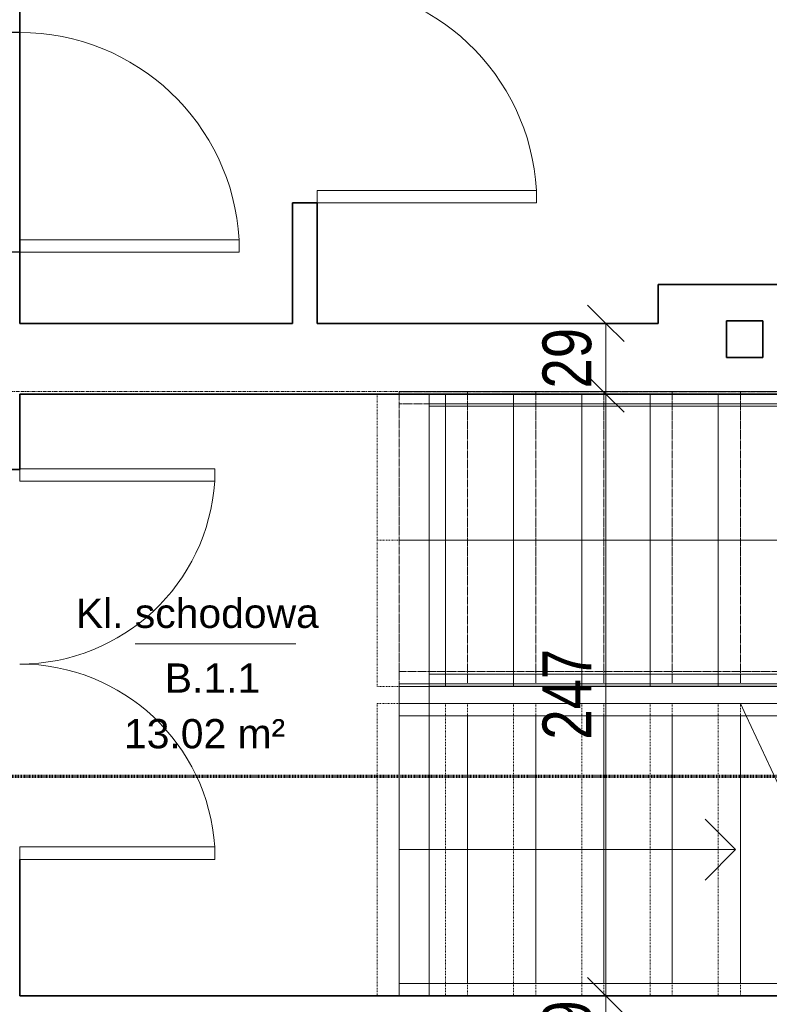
# Model space of a CAD drawing. Header units: millimetres. Extents: x -57350 to 14871, y -25411 to 16830.
# Tile 54 of 66: x -10533 to -7458, y -8199 to -4158. Entities that reach past the tile are written whole.
import ezdxf

# ---------------------------------------------------------------- set-up
doc = ezdxf.new("R2010")
doc.units = ezdxf.units.MM
for name, pattern in [('Kreska', [6.35, 3.175, -3.175]), ('Linia siatki', [22.225, 12.7, -3.175, 3.175, -3.175]), ('Ponad', [3.96875, 2.38125, -1.5875])]:
    doc.linetypes.add(name, pattern=pattern)
for name, color, linetype, lineweight in [('A-ANNO-DIMS', 7, 'Continuous', 5), ('A-ANNO-DIMS-100', 7, 'Continuous', 5), ('A-AREA-IDEN', 7, 'Continuous', 5), ('A-DETL-THIN', 7, 'Continuous', 5), ('A-DOOR', 7, 'Continuous', 5), ('A-FLOR', 7, 'Continuous', 5), ('A-FLOR-HRAL', 7, 'Continuous', 5), ('A-WALL', 7, 'Continuous', 5), ('G-ANNO-SYMB', 7, 'Continuous', 5), ('S-GRID', 7, 'Continuous', 5), ('S-STRS', 7, 'Continuous', 5), ('S-STRS-ANNO', 7, 'Continuous', 5), ('S-STRS-HDLN', 7, 'Kreska', 5), ('S-STRS-MBND', 7, 'Ponad', 5)]:
    doc.layers.add(name, color=color, linetype=linetype, lineweight=lineweight)
doc.layers.add('A-DETL-HDLN', color=7, linetype='Kreska', lineweight=5, true_color=0x00a600)
doc.styles.add('Arial_2', font='arial.ttf', dxfattribs={"width": 0.8, "height": 200})
doc.styles.add('Arial_3', font='arial.ttf', dxfattribs={"height": 120})
doc.dimstyles.new('REVIT_standard', dxfattribs={"dimscale": 304.8, "dimtxt": 204.05188, "dimasz": 0.492126, "dimexe": 0.328084, "dimexo": 0.0625, "dimgap": 0, "dimtad": 1, "dimdec": 0, "dimlfac": 0.1, "dimzin": 0, "dimdsep": 46, "dimtxsty": 'Arial_2', "dimblk1": 'OBLIQUE', "dimblk2": 'OBLIQUE', "dimsah": 1, "dimcen": 0.09, "dimazin": 0, "dimtfac": 1, "dimtdec": 4, "dimtix": 1, "dimtmove": 0, "dimatfit": 3, "dimfxl": 0.328084, "dimfxlon": 1, "dimtvp": 1, "dimtolj": 1, "dimtzin": 0, "dimarcsym": 2})

# ---------------------------------------------------------------- blocks, each defined once
blk = doc.blocks.new('Typ poręczy górnej - Górna poręcz_wewnętrzny_-1538969-RZUT PIĘTRA I')
at = {"layer": 'A-FLOR-HRAL', "color": 253, "true_color": 0xaaaaaa}
for p, q in [((-7113.4, -5734.8), (-7113.4, -5694.4)), ((-8853.4, -5734.8), (-7113.4, -5734.8))]:
    blk.add_line(p, q, dxfattribs=at)
blk = doc.blocks.new('Typ poręczy górnej - Górna poręcz_wewnętrzny_-1538980-RZUT PIĘTRA I')
at = {"layer": 'A-FLOR-HRAL', "color": 253, "true_color": 0xaaaaaa}
for p, q in [((-8853.4, -6844), (-7113.4, -6844)), ((-7113.4, -6894), (-7113.4, -6844)), ((-8853.4, -6894), (-7113.4, -6894))]:
    blk.add_line(p, q, dxfattribs=at)
blk = doc.blocks.new('Typ poręczy górnej - Górna poręcz_wewnętrzny_-1541173-RZUT PIĘTRA I')
at = {"layer": 'A-FLOR-HRAL', "color": 253, "true_color": 0xaaaaaa}
for p, q in [((-7113.4, -5694.8), (-6292.7, -5694.8)), ((-6292.7, -5694.8), (-6000.8, -5694.8)), ((-6000.8, -5744.8), (-6000.8, -5694.8)), ((-6000.8, -5694.8), (-5263.4, -5694.8)), ((-8853.4, -5744.8), (-6292.7, -5744.8)), ((-6292.7, -5744.8), (-6000.8, -5744.8)), ((-6000.8, -5744.8), (-5303.8, -5744.8)), ((-5303.8, -5744.8), (-5303.8, -8114)), ((-6532.9, -8114), (-8853.4, -8114)), ((-6532.9, -8114), (-6532.9, -8164)), ((-5303.8, -8114), (-6532.9, -8114)), ((-6532.9, -8164), (-8853.4, -8164)), ((-5263.4, -8164), (-6532.9, -8164))]:
    blk.add_line(p, q, dxfattribs=at)
blk = doc.blocks.new('Typ poręczy górnej - Górna poręcz_wewnętrzny_-1541189-RZUT PIĘTRA I')
at = {"layer": 'A-FLOR-HRAL', "color": 253, "true_color": 0xaaaaaa}
for p, q in [((-7113.4, -6844), (-6355.4, -6844)), ((-6355.4, -6894), (-6355.4, -6844)), ((-6355.4, -6844), (-6216.4, -6844)), ((-6216.4, -6844), (-6216.4, -6919)), ((-7113.4, -6894), (-6355.4, -6894)), ((-6355.4, -6894), (-6266.4, -6894)), ((-6266.4, -6894), (-6266.4, -6919)), ((-6266.4, -6964.8), (-6266.4, -6919)), ((-6266.4, -6919), (-6216.4, -6919)), ((-6216.4, -6919), (-6216.4, -6969)), ((-6532.9, -6964.8), (-8853.4, -6964.8)), ((-6532.9, -6964.8), (-6532.9, -7014.8)), ((-6216.4, -6964.8), (-6532.9, -6964.8)), ((-6216.4, -7014.8), (-6216.4, -6964.8)), ((-6532.9, -7014.8), (-8853.4, -7014.8)), ((-6216.4, -7014.8), (-6532.9, -7014.8))]:
    blk.add_line(p, q, dxfattribs=at)
blk = doc.blocks.new('M_Jednoskrzydłowe płytowe - 90-1438569-RZUT PIĘTRA I')
at = {"layer": 'A-DOOR', "lineweight": 18}
for p, q in [((399, 50), (399, 950.2)), ((450, 950.2), (399, 950.2)), ((450, 50), (450, 950.2)), ((450, 50), (399, 50))]:
    blk.add_line(p, q, dxfattribs=at)
at = {"layer": 'A-DOOR'}
blk.add_arc((450, 50), 901.7, 93.2424, 180, dxfattribs=at)
blk = doc.blocks.new('M_Jednoskrzydłowe płytowe - 80-1531966-RZUT PIĘTRA I')
at = {"layer": 'A-DOOR', "lineweight": 18}
for p, q in [((349, 150), (349, 950.1)), ((400, 950.1), (349, 950.1)), ((400, 150), (400, 950.1)), ((400, 150), (349, 150))]:
    blk.add_line(p, q, dxfattribs=at)
at = {"layer": 'A-DOOR'}
blk.add_arc((400, 150), 801.7, 93.6474, 180, dxfattribs=at)
blk = doc.blocks.new('Typ poręczy górnej - Górna poręcz_wewnętrzny_-1542579-RZUT PIĘTRA I')
at = {"layer": 'A-FLOR-HRAL', "linetype": 'Ponad'}
for p, q in [((-8976, -5734.8), (-8976, -5684.8)), ((-6176, -5684.8), (-8976, -5684.8)), ((-5256.4, -5684.8), (-6176, -5684.8)), ((-5256.4, -8164), (-5256.4, -5684.8)), ((-6176, -5734.8), (-8976, -5734.8)), ((-5306.4, -5734.8), (-6176, -5734.8)), ((-5306.4, -8114), (-5306.4, -5734.8)), ((-7039.7, -8114), (-6456, -8114)), ((-6456, -8114), (-5306.4, -8114)), ((-7016.4, -8164), (-6456, -8164)), ((-6456, -8164), (-5256.4, -8164))]:
    blk.add_line(p, q, dxfattribs=at)
at = {"layer": 'A-FLOR-HRAL'}
for p, q in [((-8976, -8114), (-8976, -8164)), ((-8976, -8114), (-7039.7, -8114)), ((-7016.4, -8164), (-7039.7, -8114)), ((-8976, -8164), (-7016.4, -8164))]:
    blk.add_line(p, q, dxfattribs=at)
blk = doc.blocks.new('Typ poręczy górnej - Górna poręcz_wewnętrzny_-1542595-RZUT PIĘTRA I')
at = {"layer": 'A-FLOR-HRAL', "linetype": 'Ponad'}
for p, q in [((-8976, -6884), (-8976, -6834)), ((-6405.6, -6834), (-8976, -6834)), ((-6405.6, -7014.8), (-6405.6, -6834)), ((-6455.6, -6884), (-8976, -6884)), ((-6455.6, -6964.8), (-6455.6, -6884)), ((-7575.6, -6964.8), (-6530.6, -6964.8)), ((-6530.6, -6964.8), (-6455.6, -6964.8)), ((-7552.3, -7014.8), (-6530.6, -7014.8)), ((-6530.6, -7014.8), (-6405.6, -7014.8))]:
    blk.add_line(p, q, dxfattribs=at)
at = {"layer": 'A-FLOR-HRAL'}
for p, q in [((-8976, -6964.8), (-8976, -7014.8)), ((-8976, -6964.8), (-7575.6, -6964.8)), ((-7552.3, -7014.8), (-7575.6, -6964.8)), ((-8976, -7014.8), (-7552.3, -7014.8))]:
    blk.add_line(p, q, dxfattribs=at)
blk = doc.blocks.new('DIMBLOCK39-RZUT PIĘTRA I')
at = {"layer": 'A-ANNO-DIMS-100', "color": 250, "true_color": 0x303030, "transparency": 16777216}
for p, q in [((-8128.6, -5404.4), (-8203.6, -5329.4)), ((-8128.6, -5404.4), (-8228.6, -5404.4)), ((-8128.6, -5404.4), (-8128.6, -5694.4)), ((-8128.6, -5404.4), (-8053.6, -5479.4)), ((-8128.6, -5404.4), (-8028.6, -5404.4)), ((-8128.6, -5694.4), (-8203.6, -5619.4)), ((-8128.6, -5694.4), (-8228.6, -5694.4)), ((-8128.6, -5694.4), (-8053.6, -5769.4)), ((-8128.6, -5694.4), (-8028.6, -5694.4))]:
    blk.add_line(p, q, dxfattribs=at)
at = {"layer": 'A-ANNO-DIMS-100', "color": 0, "transparency": 16777216, "insert": (-8388.3, -5671.8), "char_height": 200, "width": 293.835, "attachment_point": 1, "rotation": 90, "line_spacing_factor": 0.941778, "style": 'Arial_2'}
blk.add_mtext('29', dxfattribs=at)
blk = doc.blocks.new('_Oblique')
at = {"color": 0, "linetype": 'ByBlock', "lineweight": -2}
blk.add_line((-0.5, -0.5), (0.5, 0.5), dxfattribs=at)
blk = doc.blocks.new('DIMBLOCK40-RZUT PIĘTRA I')
at = {"layer": 'A-ANNO-DIMS-100', "color": 250, "true_color": 0x303030, "transparency": 16777216}
for p, q in [((-8128.6, -5694.4), (-8203.6, -5619.4)), ((-8128.6, -5694.4), (-8228.6, -5694.4)), ((-8128.6, -5694.4), (-8128.6, -8164.4)), ((-8128.6, -5694.4), (-8053.6, -5769.4)), ((-8128.6, -5694.4), (-8028.6, -5694.4)), ((-8128.6, -8164.4), (-8203.6, -8089.4)), ((-8128.6, -8164.4), (-8228.6, -8164.4)), ((-8128.6, -8164.4), (-8053.6, -8239.4)), ((-8128.6, -8164.4), (-8028.6, -8164.4))]:
    blk.add_line(p, q, dxfattribs=at)
at = {"layer": 'A-ANNO-DIMS-100', "color": 0, "transparency": 16777216, "insert": (-8388.3, -7113.1), "char_height": 200, "width": 440.752, "attachment_point": 1, "rotation": 90, "line_spacing_factor": 0.941778, "style": 'Arial_2'}
blk.add_mtext('247', dxfattribs=at)
blk = doc.blocks.new('DIMBLOCK41-RZUT PIĘTRA I')
at = {"layer": 'A-ANNO-DIMS-100', "color": 250, "true_color": 0x303030, "transparency": 16777216}
for p, q in [((-8128.6, -8164.4), (-8203.6, -8089.4)), ((-8128.6, -8164.4), (-8228.6, -8164.4)), ((-8128.6, -8164.4), (-8128.6, -8454.4)), ((-8128.6, -8164.4), (-8053.6, -8239.4)), ((-8128.6, -8164.4), (-8028.6, -8164.4)), ((-8128.6, -8454.4), (-8203.6, -8379.4)), ((-8128.6, -8454.4), (-8228.6, -8454.4)), ((-8128.6, -8454.4), (-8053.6, -8529.4)), ((-8128.6, -8454.4), (-8028.6, -8454.4))]:
    blk.add_line(p, q, dxfattribs=at)
at = {"layer": 'A-ANNO-DIMS-100', "color": 0, "transparency": 16777216, "insert": (-8388.3, -8431.8), "char_height": 200, "width": 293.835, "attachment_point": 1, "rotation": 90, "line_spacing_factor": 0.941778, "style": 'Arial_2'}
blk.add_mtext('29', dxfattribs=at)
blk = doc.blocks.new('AN_pomieszczenia - Room Tag With Area-359654-RZUT PIĘTRA I')
at = {"layer": 'A-AREA-IDEN'}
for p in [(-3.295, 0), (3.295, 0)]:
    blk.add_line(p, (0, 0), dxfattribs=at)

msp = doc.modelspace()

# ---------------------------------------------------------------- linework, layer by layer
for p, q in [((-10533.41602, -4210.216), (-10833.41602, -4210.216)), ((-10533.41602, -5111.90745), (-10833.41602, -5111.90745))]:
    msp.add_line(p, q)
at = {"layer": 'A-DETL-HDLN'}
msp.add_line((-8976.03865, -6294.40745), (-9066.82869, -6294.40745), dxfattribs=at)
at = {"layer": 'A-DETL-THIN'}
for p, q in [((-7633.41602, -5394.40745), (-7483.41602, -5394.40745)), ((-7633.41602, -5544.40745), (-7633.41602, -5394.40745)), ((-7633.41602, -5394.40745), (-7483.41602, -5394.40745)), ((-7633.41602, -5544.40745), (-7633.41602, -5394.40745)), ((-7483.41602, -5394.40745), (-7483.41602, -5544.40745)), ((-7483.41602, -5394.40745), (-7483.41602, -5544.40745)), ((-7483.41602, -5544.40745), (-7633.41602, -5544.40745)), ((-7483.41602, -5544.40745), (-7633.41602, -5544.40745))]:
    msp.add_line(p, q, dxfattribs=at)
at = {"layer": 'A-FLOR', "color": 253, "true_color": 0xaaaaaa}
msp.add_line((-8853.41602, -5694.40745), (-8853.41602, -8164.40745), dxfattribs=at)
at = {"layer": 'A-FLOR'}
msp.add_line((-8975.98904, -6964.40745), (-8975.98904, -6884.45706), dxfattribs=at)
at = {"layer": 'A-WALL', "lineweight": 35}
for p, q in [((-10533.41602, -5111.90745), (-10533.41602, -444.40745)), ((-9413.41602, -4909.40503), (-9413.41602, -5404.40745)), ((-9313.41602, -4909.40503), (-9413.41602, -4909.40503)), ((-9313.41602, -5404.40745), (-9313.41602, -4909.40503)), ((-10533.41602, -5404.40745), (-10533.41602, -5111.90745)), ((-7913.41602, -5244.40745), (-7913.41602, -5404.40745)), ((-6603.41602, -5244.40745), (-7913.41602, -5244.40745)), ((-10423.46563, -5404.40745), (-10533.41602, -5404.40745)), ((-9413.41602, -5404.40745), (-10423.46563, -5404.40745)), ((-7913.41602, -5404.40745), (-9313.41602, -5404.40745)), ((-7633.41602, -5544.40745), (-7633.41602, -5394.40745)), ((-7633.41602, -5394.40745), (-7483.41602, -5394.40745)), ((-7483.41602, -5394.40745), (-7483.41602, -5544.40745)), ((-7483.41602, -5544.40745), (-7633.41602, -5544.40745)), ((-10533.41602, -6004.40745), (-10533.41602, -5694.40745)), ((-10533.41602, -5694.40745), (-9523.41602, -5694.40745)), ((-9523.41602, -5694.40745), (-5263.41602, -5694.40745)), ((-10833.41602, -6004.40745), (-10533.41602, -6004.40745)), ((-10533.41602, -8164.40745), (-10533.41602, -7604.45706)), ((-10333.41602, -8164.40745), (-10533.41602, -8164.40745)), ((-7016.24685, -8164.40745), (-10333.41602, -8164.40745))]:
    msp.add_line(p, q, dxfattribs=at)
at = {"layer": 'G-ANNO-SYMB', "linetype": 'Kreska', "lineweight": 70}
msp.add_line((-55682.0653, -7263.09522), (97.70978, -7263.09522), dxfattribs=at)
at = {"layer": 'S-GRID', "linetype": 'Linia siatki'}
msp.add_line((-55866.74056, -5684.40745), (1287.74041, -5684.40745), dxfattribs=at)
at = {"layer": 'S-STRS', "linetype": 'Ponad'}
for p, q in [((-8786.82869, -6894.40745), (-8786.82869, -5694.40745)), ((-8506.82869, -6894.40745), (-8506.82869, -5694.40745)), ((-8226.82869, -6894.40745), (-8226.82869, -5694.40745)), ((-7946.82869, -6894.40745), (-7946.82869, -5694.40745)), ((-7666.82869, -6894.40745), (-7666.82869, -5694.40745)), ((-8975.98904, -7014.80745), (-8975.98904, -8114.00745)), ((-8695.98904, -7014.80745), (-8695.98904, -8114.00745)), ((-8415.98904, -7014.80745), (-8415.98904, -8114.00745)), ((-8135.98904, -7014.80745), (-8135.98904, -8114.00745)), ((-7855.98904, -7014.80745), (-7855.98904, -8114.00745)), ((-7575.98904, -7014.80745), (-7575.98904, -8114.00745))]:
    msp.add_line(p, q, dxfattribs=at)
at = {"layer": 'S-STRS'}
for p, q in [((-8786.82869, -6894.40745), (-8786.82869, -5694.40745)), ((-8506.82869, -6894.40745), (-8506.82869, -5694.40745)), ((-8226.82869, -6894.40745), (-8226.82869, -5694.40745)), ((-7946.82869, -6894.40745), (-7946.82869, -5694.40745)), ((-7666.82869, -6894.40745), (-7666.82869, -5694.40745)), ((-8786.82869, -6894.40745), (-8975.98904, -6894.40745)), ((-8506.82869, -6894.40745), (-8786.82869, -6894.40745)), ((-8226.82869, -6894.40745), (-8506.82869, -6894.40745)), ((-7946.82869, -6894.40745), (-8226.82869, -6894.40745)), ((-7666.82869, -6894.40745), (-7946.82869, -6894.40745)), ((-7386.82869, -6894.40745), (-7666.82869, -6894.40745)), ((-8975.98904, -6964.40745), (-8695.98904, -6964.40745)), ((-8695.98904, -6964.40745), (-8415.98904, -6964.40745)), ((-8415.98904, -6964.40745), (-8135.98904, -6964.40745)), ((-8135.98904, -6964.40745), (-7855.98904, -6964.40745)), ((-7855.98904, -6964.40745), (-7575.98904, -6964.40745)), ((-7575.98904, -6964.40745), (-7575.77364, -6964.40745)), ((-8975.98904, -7014.80745), (-8975.98904, -8114.00745)), ((-8695.98904, -7014.80745), (-8695.98904, -8114.00745)), ((-8415.98904, -7014.80745), (-8415.98904, -8114.00745)), ((-8135.98904, -7014.80745), (-8135.98904, -8114.00745)), ((-7855.98904, -7014.80745), (-7855.98904, -8114.00745)), ((-7575.98904, -7014.80745), (-7575.98904, -8114.00745))]:
    msp.add_line(p, q, dxfattribs=at)
at = {"layer": 'S-STRS-ANNO'}
for p, q in [((-8786.82869, -6294.40745), (-8975.98904, -6294.40745)), ((-8506.82869, -6294.40745), (-8786.82869, -6294.40745)), ((-8226.82869, -6294.40745), (-8506.82869, -6294.40745)), ((-7946.82869, -6294.40745), (-8226.82869, -6294.40745)), ((-7666.82869, -6294.40745), (-7946.82869, -6294.40745)), ((-7386.82869, -6294.40745), (-7666.82869, -6294.40745)), ((-7595.98904, -7564.40745), (-7720.98904, -7439.40745)), ((-8975.98904, -7564.40745), (-8695.98904, -7564.40745)), ((-8695.98904, -7564.40745), (-8415.98904, -7564.40745)), ((-8415.98904, -7564.40745), (-8135.98904, -7564.40745)), ((-8135.98904, -7564.40745), (-7855.98904, -7564.40745)), ((-7855.98904, -7564.40745), (-7595.98904, -7564.40745)), ((-7595.98904, -7564.40745), (-7720.98904, -7689.40745))]:
    msp.add_line(p, q, dxfattribs=at)
at = {"layer": 'S-STRS-HDLN'}
for p, q in [((-9066.82869, -6894.40745), (-9066.82869, -5694.40745)), ((-8976.03865, -6894.40745), (-9066.82869, -6894.40745)), ((-9066.82869, -6964.40745), (-9066.82869, -8164.40745)), ((-9066.82869, -6964.40745), (-8976.03865, -6964.40745)), ((-9066.82869, -6964.40745), (-9066.82869, -8164.40745)), ((-8975.98904, -6964.40745), (-8975.98904, -6964.75784)), ((-8975.98904, -6964.40745), (-8975.98904, -6964.75784)), ((-8786.82869, -6964.40745), (-8786.82869, -8164.40745)), ((-8786.82869, -6964.40745), (-8786.82869, -8164.40745)), ((-8695.98904, -6964.40745), (-8695.98904, -7014.75784)), ((-8695.98904, -6964.40745), (-8695.98904, -7014.75784)), ((-8506.82869, -6964.40745), (-8506.82869, -8164.40745)), ((-8506.82869, -6964.40745), (-8506.82869, -8164.40745)), ((-8415.98904, -6964.40745), (-8415.98904, -7014.75784)), ((-8415.98904, -6964.40745), (-8415.98904, -7014.75784)), ((-8226.82869, -6964.40745), (-8226.82869, -8164.40745)), ((-8226.82869, -6964.40745), (-8226.82869, -8164.40745)), ((-8135.98904, -6964.40745), (-8135.98904, -7014.75784)), ((-8135.98904, -6964.40745), (-8135.98904, -7014.75784)), ((-7946.82869, -6964.40745), (-7946.82869, -8164.40745)), ((-7946.82869, -6964.40745), (-7946.82869, -8164.40745)), ((-7855.98904, -6964.40745), (-7855.98904, -7014.75784)), ((-7855.98904, -6964.40745), (-7855.98904, -7014.75784)), ((-7666.82869, -6964.40745), (-7666.82869, -8164.40745)), ((-7666.82869, -6964.40745), (-7666.82869, -8164.40745)), ((-7575.98904, -6964.40745), (-7575.98904, -7014.75784)), ((-7575.98904, -6964.40745), (-7575.98904, -7014.75784)), ((-7575.60808, -6964.76249), (-7575.77364, -6964.40745)), ((-8695.98904, -8114.05706), (-8695.98904, -8164.40745)), ((-8695.98904, -8114.05706), (-8695.98904, -8164.40745)), ((-8415.98904, -8114.05706), (-8415.98904, -8164.40745)), ((-8415.98904, -8114.05706), (-8415.98904, -8164.40745)), ((-8135.98904, -8114.05706), (-8135.98904, -8164.40745)), ((-8135.98904, -8114.05706), (-8135.98904, -8164.40745)), ((-7855.98904, -8114.05706), (-7855.98904, -8164.40745)), ((-7855.98904, -8114.05706), (-7855.98904, -8164.40745)), ((-7575.98904, -8114.05706), (-7575.98904, -8164.40745)), ((-7575.98904, -8114.05706), (-7575.98904, -8164.40745)), ((-8975.98904, -8164.05706), (-8975.98904, -8164.40745)), ((-8975.98904, -8164.05706), (-8975.98904, -8164.40745))]:
    msp.add_line(p, q, dxfattribs=at)
at = {"layer": 'S-STRS-MBND'}
for p, q in [((-8975.98904, -5684.75784), (-8975.98904, -5684.40745)), ((-6455.98904, -5684.40745), (-8975.98904, -5684.40745)), ((-8695.98904, -6884.40745), (-8695.98904, -5684.40745)), ((-8695.98904, -6884.40745), (-8695.98904, -5684.40745)), ((-8415.98904, -6884.40745), (-8415.98904, -5684.40745)), ((-8415.98904, -6884.40745), (-8415.98904, -5684.40745)), ((-8135.98904, -6884.40745), (-8135.98904, -5684.40745)), ((-8135.98904, -6884.40745), (-8135.98904, -5684.40745)), ((-7855.98904, -6884.40745), (-7855.98904, -5684.40745)), ((-7855.98904, -6884.40745), (-7855.98904, -5684.40745)), ((-7575.98904, -6884.40745), (-7575.98904, -5684.40745)), ((-7575.98904, -6884.40745), (-7575.98904, -5684.40745)), ((-8975.98904, -6833.95784), (-8975.98904, -5734.85706)), ((-8975.98904, -6884.40745), (-8975.98904, -6884.05706)), ((-6455.98904, -6884.40745), (-8975.98904, -6884.40745)), ((-7575.77364, -6964.40745), (-6455.98904, -6964.40745))]:
    msp.add_line(p, q, dxfattribs=at)
at = {"layer": 'S-STRS-MBND', "linetype": 'Continuous'}
msp.add_line((-7039.70635, -8114.00745), (-7552.27173, -7014.80745), dxfattribs=at)

# ---------------------------------------------------------------- block references
at = {"layer": 'A-AREA-IDEN', "xscale": 99.99999999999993, "yscale": 99.99999999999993, "zscale": 99.99999999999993}
msp.add_blockref('AN_pomieszczenia - Room Tag With Area-359654-RZUT PIĘTRA I', (-9729.83069, -6719.88414), dxfattribs=at)
at = {"layer": 'A-DOOR', "rotation": 269.9999999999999}
for name, p in [('M_Jednoskrzydłowe płytowe - 90-1438569-RZUT PIĘTRA I', (-9363.41602, -4459.40503)), ('M_Jednoskrzydłowe płytowe - 90-1438569-RZUT PIĘTRA I', (-10583.41602, -4661.90745)), ('M_Jednoskrzydłowe płytowe - 80-1531966-RZUT PIĘTRA I', (-10683.41602, -7204.40745))]:
    msp.add_blockref(name, p, dxfattribs=at)
at = {"layer": 'A-DOOR', "xscale": -1, "rotation": 270.0000000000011}
msp.add_blockref('M_Jednoskrzydłowe płytowe - 80-1531966-RZUT PIĘTRA I', (-10683.41602, -6401.02454), dxfattribs=at)
at = {"layer": 'A-FLOR-HRAL'}
for name in ['Typ poręczy górnej - Górna poręcz_wewnętrzny_-1542579-RZUT PIĘTRA I', 'Typ poręczy górnej - Górna poręcz_wewnętrzny_-1542595-RZUT PIĘTRA I']:
    msp.add_blockref(name, (0, 0), dxfattribs=at)
at = {"layer": 'A-FLOR-HRAL', "color": 253, "true_color": 0xaaaaaa}
for name in ['Typ poręczy górnej - Górna poręcz_wewnętrzny_-1538969-RZUT PIĘTRA I', 'Typ poręczy górnej - Górna poręcz_wewnętrzny_-1541173-RZUT PIĘTRA I', 'Typ poręczy górnej - Górna poręcz_wewnętrzny_-1538980-RZUT PIĘTRA I', 'Typ poręczy górnej - Górna poręcz_wewnętrzny_-1541189-RZUT PIĘTRA I']:
    msp.add_blockref(name, (0, 0), dxfattribs=at)

# ---------------------------------------------------------------- texts
at = {"layer": 'A-AREA-IDEN', "char_height": 120, "attachment_point": 1, "style": 'Arial_3'}
for s, insert, width in [('Kl. schodowa', (-10303.07512, -6534.51787), 1298.73375), ('B.1.1', (-9937.99488, -6800.30292), 513.08), ('13.02 m²', (-10105.45012, -7028.61755), 857.805625)]:
    msp.add_mtext(s, dxfattribs=dict(at, insert=insert, width=width))

# ---------------------------------------------------------------- dimensions: what is measured, and where the dimension line sits
at = {"layer": 'A-ANNO-DIMS', "color": 250, "true_color": 0x303030}
for base, p1, p2, override, picture, middle in [((-8128.61615, -5694.40745), (-8028.61615, -5404.40745), (-8028.61615, -5694.40745), {"dimpost": '<>', "dimfxl": 290}, 'DIMBLOCK39-RZUT PIĘTRA I', (-8230.73075, -5549.40745)), ((-8128.61615, -8164.40745), (-8028.61615, -5694.40745), (-8028.61615, -8164.40745), {"dimpost": '<>', "dimfxl": 2470}, 'DIMBLOCK40-RZUT PIĘTRA I', (-8229.02543, -6929.40745)), ((-8128.61615, -8454.40745), (-8028.61615, -8164.40745), (-8028.61615, -8454.40745), {"dimpost": '<>', "dimfxl": 290}, 'DIMBLOCK41-RZUT PIĘTRA I', (-8230.73075, -8309.40745))]:
    dim = msp.add_linear_dim(base=base, p1=p1, p2=p2, angle=90, dimstyle='REVIT_standard', override=override, dxfattribs=at)
    dim.commit()
    dim.dimension.update_dxf_attribs({"geometry": picture, "text_midpoint": middle})

doc.saveas('drawing.dxf')
